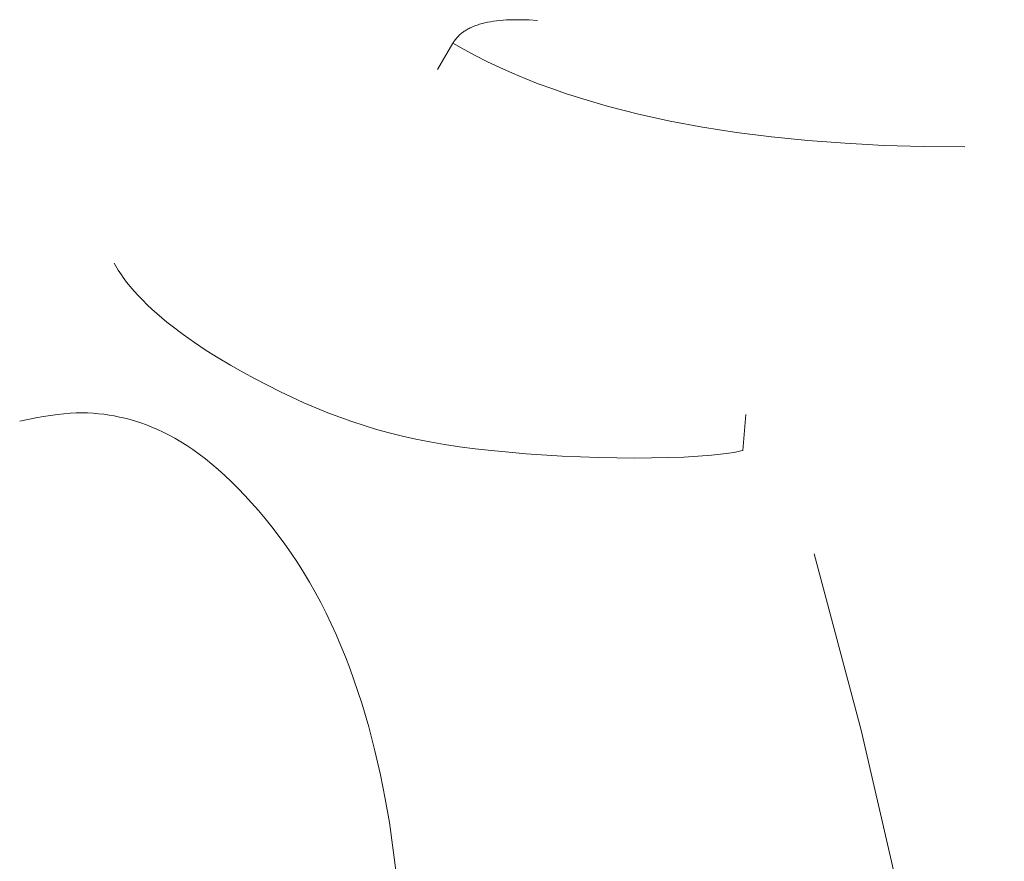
# Model space of a CAD drawing. Header units: millimetres. Extents: x -1459 to 125, y -3469 to 122.
# Tile 122 of 199: x -133 to -119, y -2963 to -2951. Entities that reach past the tile are written whole.
import ezdxf

# ---------------------------------------------------------------- set-up
doc = ezdxf.new("R2010")
doc.units = ezdxf.units.MM
doc.header["$MEASUREMENT"] = 0
doc.layers.add('Layer 1', color=7, linetype='Continuous')

msp = doc.modelspace()

# ---------------------------------------------------------------- linework, layer by layer
at = {"layer": 'Layer 1', "color": 5, "lineweight": 9}
for points, knots in [([(-119.1635, -2952.735), (-119.1635, -2952.735), (-119.7731, -2952.729), (-119.7731, -2952.729), (-119.7731, -2952.729), (-120.3647, -2952.711), (-120.3647, -2952.711), (-120.3647, -2952.711), (-120.9384, -2952.681), (-120.9384, -2952.681), (-120.9384, -2952.681), (-121.494, -2952.6389), (-121.494, -2952.6389), (-121.494, -2952.6389), (-122.0315, -2952.5849), (-122.0315, -2952.5849), (-122.0315, -2952.5849), (-122.5511, -2952.5189), (-122.5511, -2952.5189), (-122.5511, -2952.5189), (-123.0526, -2952.4408), (-123.0526, -2952.4408), (-123.0526, -2952.4408), (-123.5361, -2952.3508), (-123.5361, -2952.3508), (-123.5361, -2952.3508), (-124.0017, -2952.2487), (-124.0017, -2952.2487), (-124.0017, -2952.2487), (-124.4491, -2952.1346), (-124.4491, -2952.1346), (-124.4491, -2952.1346), (-124.6661, -2952.0731), (-124.6661, -2952.0731), (-124.6661, -2952.0731), (-124.8786, -2952.0085), (-124.8786, -2952.0085), (-124.8786, -2952.0085), (-125.0866, -2951.941), (-125.0866, -2951.941), (-125.0866, -2951.941), (-125.2901, -2951.8704), (-125.2901, -2951.8704), (-125.2901, -2951.8704), (-125.489, -2951.7969), (-125.489, -2951.7969), (-125.489, -2951.7969), (-125.6835, -2951.7203), (-125.6835, -2951.7203), (-125.6835, -2951.7203), (-125.8734, -2951.6408), (-125.8734, -2951.6408), (-125.8734, -2951.6408), (-126.0589, -2951.5582), (-126.0589, -2951.5582), (-126.0589, -2951.5582), (-126.2399, -2951.4727), (-126.2399, -2951.4727), (-126.2399, -2951.4727), (-126.4163, -2951.3841), (-126.4163, -2951.3841), (-126.4163, -2951.3841), (-126.5882, -2951.2926), (-126.5882, -2951.2926), (-126.5882, -2951.2926), (-126.7557, -2951.198), (-126.7557, -2951.198), (-126.7557, -2951.198), (-126.7479, -2951.1851), (-126.7479, -2951.1851), (-126.7479, -2951.1851), (-126.7398, -2951.1725), (-126.7398, -2951.1725), (-126.7398, -2951.1725), (-126.7313, -2951.1601), (-126.7313, -2951.1601), (-126.7313, -2951.1601), (-126.7225, -2951.148), (-126.7225, -2951.148), (-126.7225, -2951.148), (-126.7132, -2951.1361), (-126.7132, -2951.1361), (-126.7132, -2951.1361), (-126.7036, -2951.1244), (-126.7036, -2951.1244), (-126.7036, -2951.1244), (-126.6936, -2951.113), (-126.6936, -2951.113), (-126.6936, -2951.113), (-126.6832, -2951.1019), (-126.6832, -2951.1019), (-126.6832, -2951.1019), (-126.6725, -2951.0909), (-126.6725, -2951.0909), (-126.6725, -2951.0909), (-126.6614, -2951.0802), (-126.6614, -2951.0802), (-126.6614, -2951.0802), (-126.6499, -2951.0698), (-126.6499, -2951.0698), (-126.6499, -2951.0698), (-126.638, -2951.0596), (-126.638, -2951.0596), (-126.638, -2951.0596), (-126.6257, -2951.0496), (-126.6257, -2951.0496), (-126.6257, -2951.0496), (-126.6131, -2951.0399), (-126.6131, -2951.0399), (-126.6131, -2951.0399), (-126.6001, -2951.0304), (-126.6001, -2951.0304), (-126.6001, -2951.0304), (-126.5867, -2951.0212), (-126.5867, -2951.0212), (-126.5867, -2951.0212), (-126.573, -2951.0122), (-126.573, -2951.0122), (-126.573, -2951.0122), (-126.5588, -2951.0034), (-126.5588, -2951.0034), (-126.5588, -2951.0034), (-126.5443, -2950.9949), (-126.5443, -2950.9949), (-126.5443, -2950.9949), (-126.5294, -2950.9866), (-126.5294, -2950.9866), (-126.5294, -2950.9866), (-126.5142, -2950.9786), (-126.5142, -2950.9786), (-126.5142, -2950.9786), (-126.4985, -2950.9708), (-126.4985, -2950.9708), (-126.4985, -2950.9708), (-126.4825, -2950.9632), (-126.4825, -2950.9632), (-126.4825, -2950.9632), (-126.4661, -2950.9559), (-126.4661, -2950.9559), (-126.4661, -2950.9559), (-126.4493, -2950.9488), (-126.4493, -2950.9488), (-126.4493, -2950.9488), (-126.4322, -2950.942), (-126.4322, -2950.942), (-126.4322, -2950.942), (-126.4147, -2950.9354), (-126.4147, -2950.9354), (-126.4147, -2950.9354), (-126.3968, -2950.9291), (-126.3968, -2950.9291), (-126.3968, -2950.9291), (-126.3785, -2950.9229), (-126.3785, -2950.9229), (-126.3785, -2950.9229), (-126.3598, -2950.9171), (-126.3598, -2950.9171), (-126.3598, -2950.9171), (-126.3214, -2950.9061), (-126.3214, -2950.9061), (-126.3214, -2950.9061), (-126.2815, -2950.896), (-126.2815, -2950.896), (-126.2815, -2950.896), (-126.24, -2950.8869), (-126.24, -2950.8869), (-126.24, -2950.8869), (-126.1971, -2950.8788), (-126.1971, -2950.8788), (-126.1971, -2950.8788), (-126.1526, -2950.8717), (-126.1526, -2950.8717), (-126.1526, -2950.8717), (-126.1066, -2950.8655), (-126.1066, -2950.8655), (-126.1066, -2950.8655), (-126.0592, -2950.8602), (-126.0592, -2950.8602), (-126.0592, -2950.8602), (-126.0102, -2950.856), (-126.0102, -2950.856), (-126.0102, -2950.856), (-125.9597, -2950.8527), (-125.9597, -2950.8527), (-125.9597, -2950.8527), (-125.9077, -2950.8504), (-125.9077, -2950.8504), (-125.9077, -2950.8504), (-125.8542, -2950.849), (-125.8542, -2950.849), (-125.8542, -2950.849), (-125.7427, -2950.8491), (-125.7427, -2950.8491), (-125.7427, -2950.8491), (-125.6252, -2950.8532), (-125.6252, -2950.8532), (-125.6252, -2950.8532), (-125.5017, -2950.861), (-125.5017, -2950.861)], [0, 0, 0, 0, 0.0151515, 0.0151515, 0.0151515, 0.030303, 0.030303, 0.030303, 0.0454545, 0.0454545, 0.0454545, 0.0606061, 0.0606061, 0.0606061, 0.0757576, 0.0757576, 0.0757576, 0.0909091, 0.0909091, 0.0909091, 0.1060606, 0.1060606, 0.1060606, 0.1212121, 0.1212121, 0.1212121, 0.1363636, 0.1363636, 0.1363636, 0.1515152, 0.1515152, 0.1515152, 0.1666667, 0.1666667, 0.1666667, 0.1818182, 0.1818182, 0.1818182, 0.1969697, 0.1969697, 0.1969697, 0.2121212, 0.2121212, 0.2121212, 0.2272727, 0.2272727, 0.2272727, 0.2424242, 0.2424242, 0.2424242, 0.2575758, 0.2575758, 0.2575758, 0.2727273, 0.2727273, 0.2727273, 0.2878788, 0.2878788, 0.2878788, 0.3030303, 0.3030303, 0.3030303, 0.3181818, 0.3181818, 0.3181818, 0.3333333, 0.3333333, 0.3333333, 0.3484848, 0.3484848, 0.3484848, 0.3636364, 0.3636364, 0.3636364, 0.3787879, 0.3787879, 0.3787879, 0.3939394, 0.3939394, 0.3939394, 0.4090909, 0.4090909, 0.4090909, 0.4242424, 0.4242424, 0.4242424, 0.4393939, 0.4393939, 0.4393939, 0.4545455, 0.4545455, 0.4545455, 0.469697, 0.469697, 0.469697, 0.4848485, 0.4848485, 0.4848485, 0.5, 0.5, 0.5, 0.5151515, 0.5151515, 0.5151515, 0.530303, 0.530303, 0.530303, 0.5454545, 0.5454545, 0.5454545, 0.5606061, 0.5606061, 0.5606061, 0.5757576, 0.5757576, 0.5757576, 0.5909091, 0.5909091, 0.5909091, 0.6060606, 0.6060606, 0.6060606, 0.6212121, 0.6212121, 0.6212121, 0.6363636, 0.6363636, 0.6363636, 0.6515152, 0.6515152, 0.6515152, 0.6666667, 0.6666667, 0.6666667, 0.6818182, 0.6818182, 0.6818182, 0.6969697, 0.6969697, 0.6969697, 0.7121212, 0.7121212, 0.7121212, 0.7272727, 0.7272727, 0.7272727, 0.7424242, 0.7424242, 0.7424242, 0.7575758, 0.7575758, 0.7575758, 0.7727273, 0.7727273, 0.7727273, 0.7878788, 0.7878788, 0.7878788, 0.8030303, 0.8030303, 0.8030303, 0.8181818, 0.8181818, 0.8181818, 0.8333333, 0.8333333, 0.8333333, 0.8484848, 0.8484848, 0.8484848, 0.8636364, 0.8636364, 0.8636364, 0.8787879, 0.8787879, 0.8787879, 0.8939394, 0.8939394, 0.8939394, 0.9090909, 0.9090909, 0.9090909, 0.9242424, 0.9242424, 0.9242424, 0.9393939, 0.9393939, 0.9393939, 0.9545455, 0.9545455, 0.9545455, 0.969697, 0.969697, 0.969697, 0.9848485, 0.9848485, 0.9848485, 1, 1, 1, 1]), ([(-131.7798, -2954.4558), (-131.7798, -2954.4558), (-131.7597, -2954.4913), (-131.7597, -2954.4913), (-131.7597, -2954.4913), (-131.7387, -2954.5266), (-131.7387, -2954.5266), (-131.7387, -2954.5266), (-131.7167, -2954.5619), (-131.7167, -2954.5619), (-131.7167, -2954.5619), (-131.6938, -2954.5969), (-131.6938, -2954.5969), (-131.6938, -2954.5969), (-131.67, -2954.6319), (-131.67, -2954.6319), (-131.67, -2954.6319), (-131.6454, -2954.6667), (-131.6454, -2954.6667), (-131.6454, -2954.6667), (-131.6199, -2954.7014), (-131.6199, -2954.7014), (-131.6199, -2954.7014), (-131.5936, -2954.736), (-131.5936, -2954.736), (-131.5936, -2954.736), (-131.5384, -2954.8046), (-131.5384, -2954.8046), (-131.5384, -2954.8046), (-131.4802, -2954.8726), (-131.4802, -2954.8726), (-131.4802, -2954.8726), (-131.4189, -2954.94), (-131.4189, -2954.94), (-131.4189, -2954.94), (-131.3548, -2955.0067), (-131.3548, -2955.0067), (-131.3548, -2955.0067), (-131.288, -2955.0728), (-131.288, -2955.0728), (-131.288, -2955.0728), (-131.2186, -2955.1382), (-131.2186, -2955.1382), (-131.2186, -2955.1382), (-131.1467, -2955.2028), (-131.1467, -2955.2028), (-131.1467, -2955.2028), (-131.0726, -2955.2668), (-131.0726, -2955.2668), (-131.0726, -2955.2668), (-130.9963, -2955.3299), (-130.9963, -2955.3299), (-130.9963, -2955.3299), (-130.918, -2955.3923), (-130.918, -2955.3923), (-130.918, -2955.3923), (-130.7558, -2955.5146), (-130.7558, -2955.5146), (-130.7558, -2955.5146), (-130.5873, -2955.6336), (-130.5873, -2955.6336), (-130.5873, -2955.6336), (-130.4135, -2955.749), (-130.4135, -2955.749), (-130.4135, -2955.749), (-130.2356, -2955.8607), (-130.2356, -2955.8607), (-130.2356, -2955.8607), (-130.0546, -2955.9685), (-130.0546, -2955.9685), (-130.0546, -2955.9685), (-129.8717, -2956.0722), (-129.8717, -2956.0722), (-129.8717, -2956.0722), (-129.6881, -2956.1717), (-129.6881, -2956.1717), (-129.6881, -2956.1717), (-129.3229, -2956.3573), (-129.3229, -2956.3573), (-129.3229, -2956.3573), (-129.1433, -2956.4431), (-129.1433, -2956.4431), (-129.1433, -2956.4431), (-128.9654, -2956.5243), (-128.9654, -2956.5243), (-128.9654, -2956.5243), (-128.7884, -2956.6009), (-128.7884, -2956.6009), (-128.7884, -2956.6009), (-128.6114, -2956.6731), (-128.6114, -2956.6731), (-128.6114, -2956.6731), (-128.4337, -2956.741), (-128.4337, -2956.741), (-128.4337, -2956.741), (-128.2543, -2956.8047), (-128.2543, -2956.8047), (-128.2543, -2956.8047), (-128.0725, -2956.8643), (-128.0725, -2956.8643), (-128.0725, -2956.8643), (-127.8873, -2956.92), (-127.8873, -2956.92), (-127.8873, -2956.92), (-127.6979, -2956.9717), (-127.6979, -2956.9717), (-127.6979, -2956.9717), (-127.5035, -2957.0197), (-127.5035, -2957.0197), (-127.5035, -2957.0197), (-127.3033, -2957.0641), (-127.3033, -2957.0641), (-127.3033, -2957.0641), (-127.0964, -2957.1049), (-127.0964, -2957.1049), (-127.0964, -2957.1049), (-126.8819, -2957.1423), (-126.8819, -2957.1423), (-126.8819, -2957.1423), (-126.659, -2957.1764), (-126.659, -2957.1764), (-126.659, -2957.1764), (-126.4269, -2957.2073), (-126.4269, -2957.2073), (-126.4269, -2957.2073), (-126.1848, -2957.2351), (-126.1848, -2957.2351), (-126.1848, -2957.2351), (-125.6711, -2957.2816), (-125.6711, -2957.2816), (-125.6711, -2957.2816), (-125.1329, -2957.3158), (-125.1329, -2957.3158), (-125.1329, -2957.3158), (-124.5893, -2957.337), (-124.5893, -2957.337), (-124.5893, -2957.337), (-124.0593, -2957.3448), (-124.0593, -2957.3448), (-124.0593, -2957.3448), (-123.562, -2957.3388), (-123.562, -2957.3388), (-123.562, -2957.3388), (-123.3317, -2957.3305), (-123.3317, -2957.3305), (-123.3317, -2957.3305), (-123.1166, -2957.3185), (-123.1166, -2957.3185), (-123.1166, -2957.3185), (-122.9194, -2957.3028), (-122.9194, -2957.3028), (-122.9194, -2957.3028), (-122.7422, -2957.2834), (-122.7422, -2957.2834), (-122.7422, -2957.2834), (-122.6619, -2957.2722), (-122.6619, -2957.2722), (-122.6619, -2957.2722), (-122.5876, -2957.2601), (-122.5876, -2957.2601), (-122.5876, -2957.2601), (-122.5195, -2957.247), (-122.5195, -2957.247), (-122.5195, -2957.247), (-122.4878, -2957.2401), (-122.4878, -2957.2401), (-122.4878, -2957.2401), (-122.4579, -2957.233), (-122.4579, -2957.233), (-122.4579, -2957.233), (-122.4129, -2956.6972), (-122.4129, -2956.6972)], [0, 0, 0, 0, 0.0175439, 0.0175439, 0.0175439, 0.0350877, 0.0350877, 0.0350877, 0.0526316, 0.0526316, 0.0526316, 0.0701754, 0.0701754, 0.0701754, 0.0877193, 0.0877193, 0.0877193, 0.1052632, 0.1052632, 0.1052632, 0.122807, 0.122807, 0.122807, 0.1403509, 0.1403509, 0.1403509, 0.1578947, 0.1578947, 0.1578947, 0.1754386, 0.1754386, 0.1754386, 0.1929825, 0.1929825, 0.1929825, 0.2105263, 0.2105263, 0.2105263, 0.2280702, 0.2280702, 0.2280702, 0.245614, 0.245614, 0.245614, 0.2631579, 0.2631579, 0.2631579, 0.2807018, 0.2807018, 0.2807018, 0.2982456, 0.2982456, 0.2982456, 0.3157895, 0.3157895, 0.3157895, 0.3333333, 0.3333333, 0.3333333, 0.3508772, 0.3508772, 0.3508772, 0.3684211, 0.3684211, 0.3684211, 0.3859649, 0.3859649, 0.3859649, 0.4035088, 0.4035088, 0.4035088, 0.4210526, 0.4210526, 0.4210526, 0.4385965, 0.4385965, 0.4385965, 0.4561404, 0.4561404, 0.4561404, 0.4736842, 0.4736842, 0.4736842, 0.4912281, 0.4912281, 0.4912281, 0.5087719, 0.5087719, 0.5087719, 0.5263158, 0.5263158, 0.5263158, 0.5438596, 0.5438596, 0.5438596, 0.5614035, 0.5614035, 0.5614035, 0.5789474, 0.5789474, 0.5789474, 0.5964912, 0.5964912, 0.5964912, 0.6140351, 0.6140351, 0.6140351, 0.6315789, 0.6315789, 0.6315789, 0.6491228, 0.6491228, 0.6491228, 0.6666667, 0.6666667, 0.6666667, 0.6842105, 0.6842105, 0.6842105, 0.7017544, 0.7017544, 0.7017544, 0.7192982, 0.7192982, 0.7192982, 0.7368421, 0.7368421, 0.7368421, 0.754386, 0.754386, 0.754386, 0.7719298, 0.7719298, 0.7719298, 0.7894737, 0.7894737, 0.7894737, 0.8070175, 0.8070175, 0.8070175, 0.8245614, 0.8245614, 0.8245614, 0.8421053, 0.8421053, 0.8421053, 0.8596491, 0.8596491, 0.8596491, 0.877193, 0.877193, 0.877193, 0.8947368, 0.8947368, 0.8947368, 0.9122807, 0.9122807, 0.9122807, 0.9298246, 0.9298246, 0.9298246, 0.9473684, 0.9473684, 0.9473684, 0.9649123, 0.9649123, 0.9649123, 0.9824561, 0.9824561, 0.9824561, 1, 1, 1, 1]), ([(-129.2786, -2965.3891), (-129.2786, -2965.3891), (-129.1877, -2965.4025), (-129.1877, -2965.4025), (-129.1877, -2965.4025), (-129.0997, -2965.4137), (-129.0997, -2965.4137), (-129.0997, -2965.4137), (-129.0145, -2965.4226), (-129.0145, -2965.4226), (-129.0145, -2965.4226), (-128.9321, -2965.4295), (-128.9321, -2965.4295), (-128.9321, -2965.4295), (-128.8525, -2965.4345), (-128.8525, -2965.4345), (-128.8525, -2965.4345), (-128.7756, -2965.4375), (-128.7756, -2965.4375), (-128.7756, -2965.4375), (-128.7014, -2965.4387), (-128.7014, -2965.4387), (-128.7014, -2965.4387), (-128.6298, -2965.4382), (-128.6298, -2965.4382), (-128.6298, -2965.4382), (-128.5608, -2965.4361), (-128.5608, -2965.4361), (-128.5608, -2965.4361), (-128.4944, -2965.4325), (-128.4944, -2965.4325), (-128.4944, -2965.4325), (-128.4304, -2965.4274), (-128.4304, -2965.4274), (-128.4304, -2965.4274), (-128.3689, -2965.421), (-128.3689, -2965.421), (-128.3689, -2965.421), (-128.3098, -2965.4133), (-128.3098, -2965.4133), (-128.3098, -2965.4133), (-128.2531, -2965.4045), (-128.2531, -2965.4045), (-128.2531, -2965.4045), (-128.1987, -2965.3946), (-128.1987, -2965.3946), (-128.1987, -2965.3946), (-128.1466, -2965.3838), (-128.1466, -2965.3838), (-128.1466, -2965.3838), (-128.0967, -2965.372), (-128.0967, -2965.372), (-128.0967, -2965.372), (-128.0491, -2965.3595), (-128.0491, -2965.3595), (-128.0491, -2965.3595), (-128.0035, -2965.3463), (-128.0035, -2965.3463), (-128.0035, -2965.3463), (-127.9601, -2965.3325), (-127.9601, -2965.3325), (-127.9601, -2965.3325), (-127.9187, -2965.3181), (-127.9187, -2965.3181), (-127.9187, -2965.3181), (-127.8794, -2965.3033), (-127.8794, -2965.3033), (-127.8794, -2965.3033), (-127.842, -2965.2882), (-127.842, -2965.2882), (-127.842, -2965.2882), (-127.8065, -2965.2729), (-127.8065, -2965.2729), (-127.8065, -2965.2729), (-127.773, -2965.2574), (-127.773, -2965.2574), (-127.773, -2965.2574), (-127.7412, -2965.2418), (-127.7412, -2965.2418), (-127.7412, -2965.2418), (-127.7113, -2965.2263), (-127.7113, -2965.2263), (-127.7113, -2965.2263), (-127.6831, -2965.211), (-127.6831, -2965.211), (-127.6831, -2965.211), (-127.6566, -2965.1958), (-127.6566, -2965.1958), (-127.6566, -2965.1958), (-127.6318, -2965.181), (-127.6318, -2965.181), (-127.6318, -2965.181), (-127.5871, -2965.1526), (-127.5871, -2965.1526), (-127.5871, -2965.1526), (-127.567, -2965.1392), (-127.567, -2965.1392), (-127.567, -2965.1392), (-127.5484, -2965.1263), (-127.5484, -2965.1263), (-127.5484, -2965.1263), (-127.5313, -2965.1138), (-127.5313, -2965.1138), (-127.5313, -2965.1138), (-127.5156, -2965.1015), (-127.5156, -2965.1015), (-127.5156, -2965.1015), (-127.5082, -2965.0955), (-127.5082, -2965.0955), (-127.5082, -2965.0955), (-127.5012, -2965.0895), (-127.5012, -2965.0895), (-127.5012, -2965.0895), (-127.4945, -2965.0835), (-127.4945, -2965.0835), (-127.4945, -2965.0835), (-127.4882, -2965.0775), (-127.4882, -2965.0775), (-127.4882, -2965.0775), (-127.4821, -2965.0715), (-127.4821, -2965.0715), (-127.4821, -2965.0715), (-127.4764, -2965.0655), (-127.4764, -2965.0655), (-127.4764, -2965.0655), (-127.471, -2965.0595), (-127.471, -2965.0595), (-127.471, -2965.0595), (-127.4658, -2965.0534), (-127.4658, -2965.0534), (-127.4658, -2965.0534), (-127.461, -2965.0472), (-127.461, -2965.0472), (-127.461, -2965.0472), (-127.4587, -2965.0441), (-127.4587, -2965.0441), (-127.4587, -2965.0441), (-127.4565, -2965.041), (-127.4565, -2965.041), (-127.4565, -2965.041), (-127.4543, -2965.0379), (-127.4543, -2965.0379), (-127.4543, -2965.0379), (-127.4522, -2965.0347), (-127.4522, -2965.0347), (-127.4522, -2965.0347), (-127.4502, -2965.0315), (-127.4502, -2965.0315), (-127.4502, -2965.0315), (-127.4483, -2965.0283), (-127.4483, -2965.0283), (-127.4483, -2965.0283), (-127.4464, -2965.0251), (-127.4464, -2965.0251), (-127.4464, -2965.0251), (-127.4446, -2965.0218), (-127.4446, -2965.0218), (-127.4446, -2965.0218), (-127.4428, -2965.0185), (-127.4428, -2965.0185), (-127.4428, -2965.0185), (-127.4412, -2965.0152), (-127.4412, -2965.0152), (-127.4412, -2965.0152), (-127.4396, -2965.0118), (-127.4396, -2965.0118), (-127.4396, -2965.0118), (-127.438, -2965.0084), (-127.438, -2965.0084), (-127.438, -2965.0084), (-127.4365, -2965.005), (-127.4365, -2965.005), (-127.4365, -2965.005), (-127.4351, -2965.0015), (-127.4351, -2965.0015), (-127.4351, -2965.0015), (-127.4338, -2964.998), (-127.4338, -2964.998), (-127.4338, -2964.998), (-127.4325, -2964.9944), (-127.4325, -2964.9944), (-127.4325, -2964.9944), (-127.4312, -2964.9909), (-127.4312, -2964.9909), (-127.4312, -2964.9909), (-127.4301, -2964.9872), (-127.4301, -2964.9872), (-127.4301, -2964.9872), (-127.429, -2964.9835), (-127.429, -2964.9835), (-127.429, -2964.9835), (-127.4279, -2964.9798), (-127.4279, -2964.9798), (-127.4279, -2964.9798), (-127.4269, -2964.976), (-127.4269, -2964.976), (-127.4269, -2964.976), (-127.426, -2964.9722), (-127.426, -2964.9722), (-127.426, -2964.9722), (-127.4243, -2964.9643), (-127.4243, -2964.9643), (-127.4243, -2964.9643), (-127.4229, -2964.9563), (-127.4229, -2964.9563), (-127.4229, -2964.9563), (-127.4216, -2964.948), (-127.4216, -2964.948), (-127.4216, -2964.948), (-127.4206, -2964.9394), (-127.4206, -2964.9394), (-127.4206, -2964.9394), (-127.4198, -2964.9306), (-127.4198, -2964.9306), (-127.4198, -2964.9306), (-127.4192, -2964.9215), (-127.4192, -2964.9215), (-127.4192, -2964.9215), (-127.4188, -2964.9122), (-127.4188, -2964.9122), (-127.4188, -2964.9122), (-127.4186, -2964.9025), (-127.4186, -2964.9025), (-127.4186, -2964.9025), (-127.4186, -2964.8925), (-127.4186, -2964.8925), (-127.4186, -2964.8925), (-127.4187, -2964.8822), (-127.4187, -2964.8822), (-127.4187, -2964.8822), (-127.4196, -2964.8606), (-127.4196, -2964.8606), (-127.4196, -2964.8606), (-127.4211, -2964.8375), (-127.4211, -2964.8375), (-127.4211, -2964.8375), (-127.4233, -2964.8128), (-127.4233, -2964.8128), (-127.4233, -2964.8128), (-127.4696, -2964.4578), (-127.4696, -2964.4578), (-127.4696, -2964.4578), (-127.6961, -2962.7476), (-127.6961, -2962.7476), (-127.6961, -2962.7476), (-127.7578, -2962.3952), (-127.7578, -2962.3952), (-127.7578, -2962.3952), (-127.829, -2962.038), (-127.829, -2962.038), (-127.829, -2962.038), (-127.9108, -2961.681), (-127.9108, -2961.681), (-127.9108, -2961.681), (-128.0034, -2961.3264), (-128.0034, -2961.3264), (-128.0034, -2961.3264), (-128.1069, -2960.9755), (-128.1069, -2960.9755), (-128.1069, -2960.9755), (-128.2217, -2960.6301), (-128.2217, -2960.6301), (-128.2217, -2960.6301), (-128.2834, -2960.4598), (-128.2834, -2960.4598), (-128.2834, -2960.4598), (-128.3479, -2960.2915), (-128.3479, -2960.2915), (-128.3479, -2960.2915), (-128.4153, -2960.1253), (-128.4153, -2960.1253), (-128.4153, -2960.1253), (-128.4857, -2959.9614), (-128.4857, -2959.9614), (-128.4857, -2959.9614), (-128.559, -2959.7999), (-128.559, -2959.7999), (-128.559, -2959.7999), (-128.6353, -2959.6412), (-128.6353, -2959.6412), (-128.6353, -2959.6412), (-128.7146, -2959.4853), (-128.7146, -2959.4853), (-128.7146, -2959.4853), (-128.7969, -2959.3325), (-128.7969, -2959.3325), (-128.7969, -2959.3325), (-128.8823, -2959.1829), (-128.8823, -2959.1829), (-128.8823, -2959.1829), (-128.9703, -2959.0367), (-128.9703, -2959.0367), (-128.9703, -2959.0367), (-129.0609, -2958.8941), (-129.0609, -2958.8941), (-129.0609, -2958.8941), (-129.1536, -2958.7552), (-129.1536, -2958.7552), (-129.1536, -2958.7552), (-129.2482, -2958.6201), (-129.2482, -2958.6201), (-129.2482, -2958.6201), (-129.3445, -2958.4891), (-129.3445, -2958.4891), (-129.3445, -2958.4891), (-129.442, -2958.3622), (-129.442, -2958.3622), (-129.442, -2958.3622), (-129.5405, -2958.2397), (-129.5405, -2958.2397), (-129.5405, -2958.2397), (-129.6398, -2958.1216), (-129.6398, -2958.1216), (-129.6398, -2958.1216), (-129.7396, -2958.0082), (-129.7396, -2958.0082), (-129.7396, -2958.0082), (-129.8394, -2957.8995), (-129.8394, -2957.8995), (-129.8394, -2957.8995), (-129.9392, -2957.7958), (-129.9392, -2957.7958), (-129.9392, -2957.7958), (-130.0385, -2957.6972), (-130.0385, -2957.6972), (-130.0385, -2957.6972), (-130.137, -2957.6038), (-130.137, -2957.6038), (-130.137, -2957.6038), (-130.2346, -2957.5159), (-130.2346, -2957.5159), (-130.2346, -2957.5159), (-130.3309, -2957.4334), (-130.3309, -2957.4334), (-130.3309, -2957.4334), (-130.4256, -2957.3567), (-130.4256, -2957.3567), (-130.4256, -2957.3567), (-130.5188, -2957.2854), (-130.5188, -2957.2854), (-130.5188, -2957.2854), (-130.6105, -2957.2193), (-130.6105, -2957.2193), (-130.6105, -2957.2193), (-130.7009, -2957.1583), (-130.7009, -2957.1583), (-130.7009, -2957.1583), (-130.7898, -2957.1021), (-130.7898, -2957.1021), (-130.7898, -2957.1021), (-130.8775, -2957.0505), (-130.8775, -2957.0505), (-130.8775, -2957.0505), (-130.964, -2957.0032), (-130.964, -2957.0032), (-130.964, -2957.0032), (-131.0494, -2956.9601), (-131.0494, -2956.9601), (-131.0494, -2956.9601), (-131.1336, -2956.9209), (-131.1336, -2956.9209), (-131.1336, -2956.9209), (-131.2168, -2956.8854), (-131.2168, -2956.8854), (-131.2168, -2956.8854), (-131.299, -2956.8533), (-131.299, -2956.8533), (-131.299, -2956.8533), (-131.3803, -2956.8245), (-131.3803, -2956.8245), (-131.3803, -2956.8245), (-131.4608, -2956.7987), (-131.4608, -2956.7987), (-131.4608, -2956.7987), (-131.5405, -2956.7757), (-131.5405, -2956.7757), (-131.5405, -2956.7757), (-131.6195, -2956.7553), (-131.6195, -2956.7553), (-131.6195, -2956.7553), (-131.6978, -2956.7372), (-131.6978, -2956.7372), (-131.6978, -2956.7372), (-131.7756, -2956.7213), (-131.7756, -2956.7213), (-131.7756, -2956.7213), (-131.8532, -2956.7076), (-131.8532, -2956.7076), (-131.8532, -2956.7076), (-131.9312, -2956.6963), (-131.9312, -2956.6963), (-131.9312, -2956.6963), (-132.0099, -2956.6872), (-132.0099, -2956.6872), (-132.0099, -2956.6872), (-132.0898, -2956.6807), (-132.0898, -2956.6807), (-132.0898, -2956.6807), (-132.1714, -2956.6768), (-132.1714, -2956.6768), (-132.1714, -2956.6768), (-132.2551, -2956.6755), (-132.2551, -2956.6755), (-132.2551, -2956.6755), (-132.3414, -2956.6769), (-132.3414, -2956.6769), (-132.3414, -2956.6769), (-132.4307, -2956.6812), (-132.4307, -2956.6812), (-132.4307, -2956.6812), (-132.5234, -2956.6884), (-132.5234, -2956.6884), (-132.5234, -2956.6884), (-132.6202, -2956.6986), (-132.6202, -2956.6986), (-132.6202, -2956.6986), (-132.7212, -2956.712), (-132.7212, -2956.712), (-132.7212, -2956.712), (-132.8272, -2956.7285), (-132.8272, -2956.7285), (-132.8272, -2956.7285), (-132.9384, -2956.7483), (-132.9384, -2956.7483), (-132.9384, -2956.7483), (-133.1785, -2956.7981), (-133.1785, -2956.7981)], [0, 0, 0, 0, 0.0070423, 0.0070423, 0.0070423, 0.0140845, 0.0140845, 0.0140845, 0.0211268, 0.0211268, 0.0211268, 0.028169, 0.028169, 0.028169, 0.0352113, 0.0352113, 0.0352113, 0.0422535, 0.0422535, 0.0422535, 0.0492958, 0.0492958, 0.0492958, 0.056338, 0.056338, 0.056338, 0.0633803, 0.0633803, 0.0633803, 0.0704225, 0.0704225, 0.0704225, 0.0774648, 0.0774648, 0.0774648, 0.084507, 0.084507, 0.084507, 0.0915493, 0.0915493, 0.0915493, 0.0985915, 0.0985915, 0.0985915, 0.1056338, 0.1056338, 0.1056338, 0.1126761, 0.1126761, 0.1126761, 0.1197183, 0.1197183, 0.1197183, 0.1267606, 0.1267606, 0.1267606, 0.1338028, 0.1338028, 0.1338028, 0.1408451, 0.1408451, 0.1408451, 0.1478873, 0.1478873, 0.1478873, 0.1549296, 0.1549296, 0.1549296, 0.1619718, 0.1619718, 0.1619718, 0.1690141, 0.1690141, 0.1690141, 0.1760563, 0.1760563, 0.1760563, 0.1830986, 0.1830986, 0.1830986, 0.1901408, 0.1901408, 0.1901408, 0.1971831, 0.1971831, 0.1971831, 0.2042254, 0.2042254, 0.2042254, 0.2112676, 0.2112676, 0.2112676, 0.2183099, 0.2183099, 0.2183099, 0.2253521, 0.2253521, 0.2253521, 0.2323944, 0.2323944, 0.2323944, 0.2394366, 0.2394366, 0.2394366, 0.2464789, 0.2464789, 0.2464789, 0.2535211, 0.2535211, 0.2535211, 0.2605634, 0.2605634, 0.2605634, 0.2676056, 0.2676056, 0.2676056, 0.2746479, 0.2746479, 0.2746479, 0.2816901, 0.2816901, 0.2816901, 0.2887324, 0.2887324, 0.2887324, 0.2957746, 0.2957746, 0.2957746, 0.3028169, 0.3028169, 0.3028169, 0.3098592, 0.3098592, 0.3098592, 0.3169014, 0.3169014, 0.3169014, 0.3239437, 0.3239437, 0.3239437, 0.3309859, 0.3309859, 0.3309859, 0.3380282, 0.3380282, 0.3380282, 0.3450704, 0.3450704, 0.3450704, 0.3521127, 0.3521127, 0.3521127, 0.3591549, 0.3591549, 0.3591549, 0.3661972, 0.3661972, 0.3661972, 0.3732394, 0.3732394, 0.3732394, 0.3802817, 0.3802817, 0.3802817, 0.3873239, 0.3873239, 0.3873239, 0.3943662, 0.3943662, 0.3943662, 0.4014085, 0.4014085, 0.4014085, 0.4084507, 0.4084507, 0.4084507, 0.415493, 0.415493, 0.415493, 0.4225352, 0.4225352, 0.4225352, 0.4295775, 0.4295775, 0.4295775, 0.4366197, 0.4366197, 0.4366197, 0.443662, 0.443662, 0.443662, 0.4507042, 0.4507042, 0.4507042, 0.4577465, 0.4577465, 0.4577465, 0.4647887, 0.4647887, 0.4647887, 0.471831, 0.471831, 0.471831, 0.4788732, 0.4788732, 0.4788732, 0.4859155, 0.4859155, 0.4859155, 0.4929577, 0.4929577, 0.4929577, 0.5, 0.5, 0.5, 0.5070423, 0.5070423, 0.5070423, 0.5140845, 0.5140845, 0.5140845, 0.5211268, 0.5211268, 0.5211268, 0.528169, 0.528169, 0.528169, 0.5352113, 0.5352113, 0.5352113, 0.5422535, 0.5422535, 0.5422535, 0.5492958, 0.5492958, 0.5492958, 0.556338, 0.556338, 0.556338, 0.5633803, 0.5633803, 0.5633803, 0.5704225, 0.5704225, 0.5704225, 0.5774648, 0.5774648, 0.5774648, 0.584507, 0.584507, 0.584507, 0.5915493, 0.5915493, 0.5915493, 0.5985915, 0.5985915, 0.5985915, 0.6056338, 0.6056338, 0.6056338, 0.6126761, 0.6126761, 0.6126761, 0.6197183, 0.6197183, 0.6197183, 0.6267606, 0.6267606, 0.6267606, 0.6338028, 0.6338028, 0.6338028, 0.6408451, 0.6408451, 0.6408451, 0.6478873, 0.6478873, 0.6478873, 0.6549296, 0.6549296, 0.6549296, 0.6619718, 0.6619718, 0.6619718, 0.6690141, 0.6690141, 0.6690141, 0.6760563, 0.6760563, 0.6760563, 0.6830986, 0.6830986, 0.6830986, 0.6901408, 0.6901408, 0.6901408, 0.6971831, 0.6971831, 0.6971831, 0.7042254, 0.7042254, 0.7042254, 0.7112676, 0.7112676, 0.7112676, 0.7183099, 0.7183099, 0.7183099, 0.7253521, 0.7253521, 0.7253521, 0.7323944, 0.7323944, 0.7323944, 0.7394366, 0.7394366, 0.7394366, 0.7464789, 0.7464789, 0.7464789, 0.7535211, 0.7535211, 0.7535211, 0.7605634, 0.7605634, 0.7605634, 0.7676056, 0.7676056, 0.7676056, 0.7746479, 0.7746479, 0.7746479, 0.7816901, 0.7816901, 0.7816901, 0.7887324, 0.7887324, 0.7887324, 0.7957746, 0.7957746, 0.7957746, 0.8028169, 0.8028169, 0.8028169, 0.8098592, 0.8098592, 0.8098592, 0.8169014, 0.8169014, 0.8169014, 0.8239437, 0.8239437, 0.8239437, 0.8309859, 0.8309859, 0.8309859, 0.8380282, 0.8380282, 0.8380282, 0.8450704, 0.8450704, 0.8450704, 0.8521127, 0.8521127, 0.8521127, 0.8591549, 0.8591549, 0.8591549, 0.8661972, 0.8661972, 0.8661972, 0.8732394, 0.8732394, 0.8732394, 0.8802817, 0.8802817, 0.8802817, 0.8873239, 0.8873239, 0.8873239, 0.8943662, 0.8943662, 0.8943662, 0.9014085, 0.9014085, 0.9014085, 0.9084507, 0.9084507, 0.9084507, 0.915493, 0.915493, 0.915493, 0.9225352, 0.9225352, 0.9225352, 0.9295775, 0.9295775, 0.9295775, 0.9366197, 0.9366197, 0.9366197, 0.943662, 0.943662, 0.943662, 0.9507042, 0.9507042, 0.9507042, 0.9577465, 0.9577465, 0.9577465, 0.9647887, 0.9647887, 0.9647887, 0.971831, 0.971831, 0.971831, 0.9788732, 0.9788732, 0.9788732, 0.9859155, 0.9859155, 0.9859155, 0.9929577, 0.9929577, 0.9929577, 1, 1, 1, 1]), ([(-121.398, -2958.7641), (-121.398, -2958.7641), (-120.703, -2961.3775), (-120.703, -2961.3775), (-120.703, -2961.3775), (-120.2346, -2963.3878), (-120.2346, -2963.3878), (-120.2346, -2963.3878), (-120.0688, -2964.1952), (-120.0688, -2964.1952), (-120.0688, -2964.1952), (-119.9398, -2964.8858), (-119.9398, -2964.8858), (-119.9398, -2964.8858), (-119.7658, -2965.9621), (-119.7658, -2965.9621), (-119.7658, -2965.9621), (-119.6649, -2966.7039), (-119.6649, -2966.7039), (-119.6649, -2966.7039), (-119.5728, -2967.5732), (-119.5728, -2967.5732), (-119.5728, -2967.5732), (-119.5672, -2967.613), (-119.5672, -2967.613), (-119.5672, -2967.613), (-119.5642, -2967.6313), (-119.5642, -2967.6313), (-119.5642, -2967.6313), (-119.561, -2967.6487), (-119.561, -2967.6487), (-119.561, -2967.6487), (-119.5575, -2967.6653), (-119.5575, -2967.6653), (-119.5575, -2967.6653), (-119.5537, -2967.6813), (-119.5537, -2967.6813), (-119.5537, -2967.6813), (-119.5516, -2967.6891), (-119.5516, -2967.6891), (-119.5516, -2967.6891), (-119.5493, -2967.6969), (-119.5493, -2967.6969), (-119.5493, -2967.6969), (-119.5469, -2967.7045), (-119.5469, -2967.7045), (-119.5469, -2967.7045), (-119.5443, -2967.7121), (-119.5443, -2967.7121), (-119.5443, -2967.7121), (-119.5415, -2967.7197), (-119.5415, -2967.7197), (-119.5415, -2967.7197), (-119.5385, -2967.7272), (-119.5385, -2967.7272), (-119.5385, -2967.7272), (-119.5353, -2967.7347), (-119.5353, -2967.7347), (-119.5353, -2967.7347), (-119.5318, -2967.7423), (-119.5318, -2967.7423), (-119.5318, -2967.7423), (-119.5281, -2967.7499), (-119.5281, -2967.7499), (-119.5281, -2967.7499), (-119.524, -2967.7575), (-119.524, -2967.7575), (-119.524, -2967.7575), (-119.5197, -2967.7652), (-119.5197, -2967.7652), (-119.5197, -2967.7652), (-119.515, -2967.7731), (-119.515, -2967.7731), (-119.515, -2967.7731), (-119.51, -2967.781), (-119.51, -2967.781), (-119.51, -2967.781), (-119.5047, -2967.789), (-119.5047, -2967.789), (-119.5047, -2967.789), (-119.499, -2967.7972), (-119.499, -2967.7972), (-119.499, -2967.7972), (-119.4928, -2967.8056), (-119.4928, -2967.8056), (-119.4928, -2967.8056), (-119.4863, -2967.8142), (-119.4863, -2967.8142), (-119.4863, -2967.8142), (-119.4794, -2967.823), (-119.4794, -2967.823), (-119.4794, -2967.823), (-119.4642, -2967.8412), (-119.4642, -2967.8412), (-119.4642, -2967.8412), (-119.4471, -2967.8605), (-119.4471, -2967.8605), (-119.4471, -2967.8605), (-119.428, -2967.881), (-119.428, -2967.881), (-119.428, -2967.881), (-119.4067, -2967.9029), (-119.4067, -2967.9029), (-119.4067, -2967.9029), (-119.3831, -2967.9263), (-119.3831, -2967.9263), (-119.3831, -2967.9263), (-119.3284, -2967.9782), (-119.3284, -2967.9782), (-119.3284, -2967.9782), (-119.0947, -2968.186), (-119.0947, -2968.186), (-119.0947, -2968.186), (-118.5792, -2968.6298), (-118.5792, -2968.6298)], [0, 0, 0, 0, 0.0263158, 0.0263158, 0.0263158, 0.0526316, 0.0526316, 0.0526316, 0.0789474, 0.0789474, 0.0789474, 0.1052632, 0.1052632, 0.1052632, 0.1315789, 0.1315789, 0.1315789, 0.1578947, 0.1578947, 0.1578947, 0.1842105, 0.1842105, 0.1842105, 0.2105263, 0.2105263, 0.2105263, 0.2368421, 0.2368421, 0.2368421, 0.2631579, 0.2631579, 0.2631579, 0.2894737, 0.2894737, 0.2894737, 0.3157895, 0.3157895, 0.3157895, 0.3421053, 0.3421053, 0.3421053, 0.3684211, 0.3684211, 0.3684211, 0.3947368, 0.3947368, 0.3947368, 0.4210526, 0.4210526, 0.4210526, 0.4473684, 0.4473684, 0.4473684, 0.4736842, 0.4736842, 0.4736842, 0.5, 0.5, 0.5, 0.5263158, 0.5263158, 0.5263158, 0.5526316, 0.5526316, 0.5526316, 0.5789474, 0.5789474, 0.5789474, 0.6052632, 0.6052632, 0.6052632, 0.6315789, 0.6315789, 0.6315789, 0.6578947, 0.6578947, 0.6578947, 0.6842105, 0.6842105, 0.6842105, 0.7105263, 0.7105263, 0.7105263, 0.7368421, 0.7368421, 0.7368421, 0.7631579, 0.7631579, 0.7631579, 0.7894737, 0.7894737, 0.7894737, 0.8157895, 0.8157895, 0.8157895, 0.8421053, 0.8421053, 0.8421053, 0.8684211, 0.8684211, 0.8684211, 0.8947368, 0.8947368, 0.8947368, 0.9210526, 0.9210526, 0.9210526, 0.9473684, 0.9473684, 0.9473684, 0.9736842, 0.9736842, 0.9736842, 1, 1, 1, 1])]:
    msp.add_open_spline(points, degree=3, knots=knots, dxfattribs=at)
msp.add_open_spline([(-126.7557, -2951.198), (-126.7557, -2951.198), (-126.9811, -2951.5856), (-126.9811, -2951.5856)], degree=3, dxfattribs=at)

doc.saveas('drawing.dxf')
